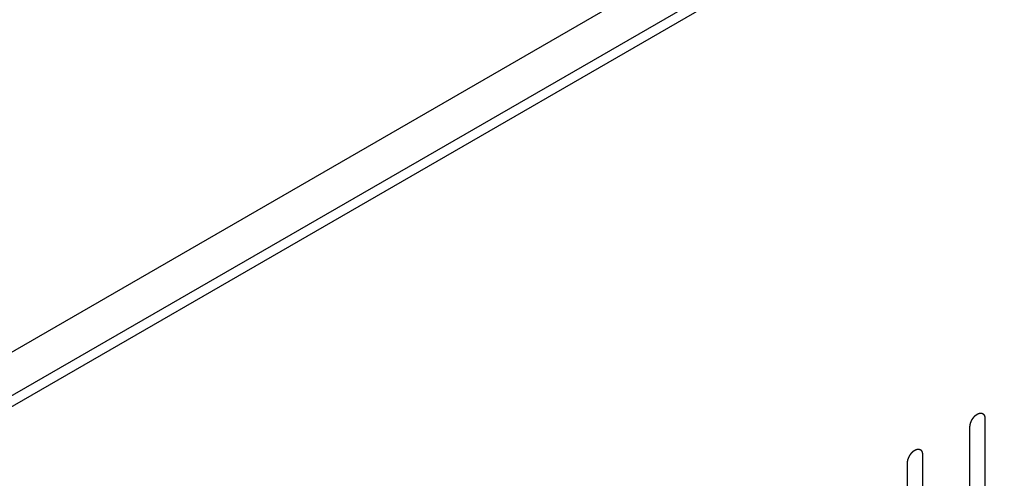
# Model space of a CAD drawing. Header units: inches. Extents: x 5 to 265, y 5 to 171.
# Tile 179 of 212: x 204.39 to 207.88, y 129.14 to 130.76. Entities that reach past the tile are written whole.
import ezdxf

# ---------------------------------------------------------------- set-up
doc = ezdxf.new("R2010")
doc.units = ezdxf.units.IN
doc.header["$LTSCALE"] = 14.96
doc.header["$MEASUREMENT"] = 0
doc.linetypes.add('HIDDEN', pattern=[0.2, 0.1, -0.1])
doc.layers.get('0').update_dxf_attribs({"linetype": 'CONTINUOUS'})
doc.layers.add('08_ALL_COSMETICS', color=7, linetype='CONTINUOUS')

msp = doc.modelspace()

# ---------------------------------------------------------------- linework, layer by layer
at = {"color": 7, "linetype": 'Continuous'}
for p, q in [((217.9305, 137.4201), (204.0854, 129.4266)), ((204.1194, 129.2919), (218.079, 137.3515)), ((204.1526, 129.2727), (218.1123, 137.3323))]:
    msp.add_line(p, q, dxfattribs=at)
at = {"layer": '08_ALL_COSMETICS', "color": 7, "linetype": 'HIDDEN'}
for p, q in [((207.8094, 129.3505), (207.8094, 128.3911)), ((207.7564, 128.3605), (207.7564, 129.3199)), ((207.5881, 129.2227), (207.5881, 128.2633)), ((207.535, 128.2327), (207.535, 129.1921))]:
    msp.add_line(p, q, dxfattribs=at)
for points in [[(207.7564, 129.3199), (207.7564, 129.3204), (207.7565, 129.3214), (207.7566, 129.323), (207.7567, 129.3243), (207.7568, 129.3252), (207.7568, 129.3257), (207.7569, 129.3261), (207.757, 129.3265), (207.7571, 129.3271), (207.7573, 129.328), (207.7576, 129.3294), (207.7579, 129.3308), (207.7582, 129.3317), (207.7583, 129.3323), (207.7584, 129.3327), (207.7585, 129.3331), (207.7587, 129.3337), (207.7591, 129.3346), (207.7596, 129.336), (207.7601, 129.3374), (207.7604, 129.3384), (207.7607, 129.3389), (207.7608, 129.3394), (207.761, 129.3398), (207.7613, 129.3403), (207.7618, 129.3413), (207.7625, 129.3427), (207.7632, 129.3441), (207.7636, 129.345), (207.7639, 129.3456), (207.7641, 129.346), (207.7644, 129.3464), (207.7647, 129.3469), (207.7653, 129.3478), (207.7661, 129.349), (207.767, 129.3503), (207.7676, 129.3512), (207.7679, 129.3517), (207.7681, 129.3521), (207.7684, 129.3524), (207.7688, 129.3529), (207.7695, 129.3537), (207.7704, 129.3548), (207.7714, 129.356), (207.772, 129.3568), (207.7724, 129.3572), (207.7727, 129.3576), (207.773, 129.3578), (207.7734, 129.3582), (207.7741, 129.3589), (207.7752, 129.3599), (207.7762, 129.3608), (207.7769, 129.3615), (207.7773, 129.3619), (207.7776, 129.3622), (207.778, 129.3624), (207.7784, 129.3627), (207.7792, 129.3632), (207.7803, 129.364), (207.7814, 129.3647), (207.7821, 129.3653), (207.7826, 129.3656), (207.7829, 129.3658), (207.7832, 129.3659), (207.7836, 129.3661), (207.7844, 129.3665), (207.7855, 129.367), (207.7865, 129.3675), (207.7873, 129.3678), (207.7877, 129.368), (207.788, 129.3682), (207.7883, 129.3682), (207.7888, 129.3683), (207.7895, 129.3685), (207.7905, 129.3687), (207.7915, 129.369), (207.7923, 129.3691), (207.7927, 129.3692), (207.793, 129.3693), (207.7933, 129.3693), (207.7937, 129.3693), (207.7943, 129.3693), (207.7953, 129.3692), (207.7962, 129.3692), (207.7969, 129.3692), (207.7973, 129.3691), (207.7976, 129.3692), (207.7978, 129.369), (207.7982, 129.3689), (207.7987, 129.3687), (207.7996, 129.3684), (207.8004, 129.3681), (207.801, 129.3679), (207.8014, 129.3677), (207.8017, 129.3677), (207.8018, 129.3675), (207.8021, 129.3672), (207.8026, 129.3668), (207.8033, 129.3663), (207.804, 129.3657), (207.8044, 129.3653), (207.8047, 129.3651), (207.8049, 129.3649), (207.8051, 129.3647), (207.8053, 129.3644), (207.8056, 129.3638), (207.8061, 129.363), (207.8067, 129.3622), (207.807, 129.3616), (207.8072, 129.3613), (207.8074, 129.3611), (207.8075, 129.3608), (207.8076, 129.3604), (207.8078, 129.3597), (207.8081, 129.3586), (207.8084, 129.3576), (207.8087, 129.3569), (207.8088, 129.3565), (207.8089, 129.3562), (207.8089, 129.3559), (207.809, 129.3554), (207.809, 129.3545), (207.8091, 129.3533), (207.8093, 129.3519), (207.8094, 129.351), (207.8094, 129.3505)], [(207.535, 129.1921), (207.5351, 129.1926), (207.5352, 129.1936), (207.5353, 129.1952), (207.5354, 129.1965), (207.5355, 129.1974), (207.5355, 129.1979), (207.5355, 129.1983), (207.5357, 129.1987), (207.5358, 129.1993), (207.536, 129.2002), (207.5363, 129.2016), (207.5366, 129.203), (207.5368, 129.2039), (207.537, 129.2045), (207.537, 129.2049), (207.5372, 129.2053), (207.5374, 129.2059), (207.5378, 129.2068), (207.5383, 129.2082), (207.5388, 129.2096), (207.5391, 129.2106), (207.5393, 129.2112), (207.5395, 129.2116), (207.5397, 129.212), (207.54, 129.2125), (207.5405, 129.2135), (207.5411, 129.2149), (207.5418, 129.2163), (207.5423, 129.2172), (207.5426, 129.2178), (207.5428, 129.2182), (207.5431, 129.2186), (207.5434, 129.2191), (207.544, 129.22), (207.5448, 129.2213), (207.5456, 129.2225), (207.5462, 129.2234), (207.5466, 129.2239), (207.5468, 129.2243), (207.5471, 129.2246), (207.5475, 129.2251), (207.5481, 129.2259), (207.5491, 129.227), (207.55, 129.2282), (207.5507, 129.229), (207.5511, 129.2294), (207.5514, 129.2298), (207.5517, 129.2301), (207.5521, 129.2304), (207.5528, 129.2311), (207.5538, 129.2321), (207.5549, 129.233), (207.5556, 129.2337), (207.556, 129.2341), (207.5563, 129.2344), (207.5567, 129.2346), (207.5571, 129.2349), (207.5579, 129.2354), (207.5589, 129.2362), (207.56, 129.2369), (207.5608, 129.2375), (207.5612, 129.2378), (207.5616, 129.238), (207.5619, 129.2381), (207.5623, 129.2384), (207.5631, 129.2387), (207.5641, 129.2392), (207.5652, 129.2397), (207.566, 129.24), (207.5664, 129.2402), (207.5667, 129.2404), (207.567, 129.2405), (207.5674, 129.2406), (207.5682, 129.2407), (207.5692, 129.241), (207.5702, 129.2412), (207.5709, 129.2414), (207.5714, 129.2414), (207.5717, 129.2415), (207.572, 129.2415), (207.5723, 129.2415), (207.573, 129.2415), (207.574, 129.2414), (207.5749, 129.2414), (207.5756, 129.2414), (207.5759, 129.2414), (207.5762, 129.2414), (207.5765, 129.2413), (207.5768, 129.2411), (207.5774, 129.2409), (207.5783, 129.2406), (207.5791, 129.2403), (207.5797, 129.2401), (207.5801, 129.2399), (207.5803, 129.2399), (207.5805, 129.2397), (207.5808, 129.2395), (207.5813, 129.2391), (207.582, 129.2385), (207.5826, 129.2379), (207.5831, 129.2375), (207.5834, 129.2373), (207.5836, 129.2372), (207.5837, 129.2369), (207.584, 129.2366), (207.5843, 129.236), (207.5848, 129.2352), (207.5853, 129.2344), (207.5857, 129.2338), (207.5859, 129.2335), (207.5861, 129.2333), (207.5861, 129.233), (207.5863, 129.2326), (207.5865, 129.2319), (207.5868, 129.2309), (207.5871, 129.2299), (207.5873, 129.2292), (207.5875, 129.2287), (207.5876, 129.2285), (207.5876, 129.2281), (207.5876, 129.2276), (207.5877, 129.2268), (207.5878, 129.2256), (207.5879, 129.2241), (207.588, 129.2232), (207.5881, 129.2227)]]:
    msp.add_open_spline(points, degree=3, knots=[0, 0, 0, 0, 0.015625, 0.03125, 0.046875, 0.054688, 0.058594, 0.0625, 0.066406, 0.070312, 0.078125, 0.09375, 0.109375, 0.117188, 0.121094, 0.125, 0.128906, 0.132812, 0.140625, 0.15625, 0.171875, 0.179688, 0.183594, 0.1875, 0.191406, 0.195312, 0.203125, 0.21875, 0.234375, 0.242188, 0.246094, 0.25, 0.253906, 0.257812, 0.265625, 0.28125, 0.296875, 0.304688, 0.308594, 0.3125, 0.316406, 0.320312, 0.328125, 0.34375, 0.359375, 0.367188, 0.371094, 0.375, 0.378906, 0.382812, 0.390625, 0.40625, 0.421875, 0.429688, 0.433594, 0.4375, 0.441406, 0.445312, 0.453125, 0.46875, 0.484375, 0.492188, 0.496094, 0.5, 0.503906, 0.507812, 0.515625, 0.53125, 0.546875, 0.554688, 0.558594, 0.5625, 0.566406, 0.570312, 0.578125, 0.59375, 0.609375, 0.617188, 0.621094, 0.625, 0.628906, 0.632812, 0.640625, 0.65625, 0.671875, 0.679688, 0.683594, 0.6875, 0.691406, 0.695312, 0.703125, 0.71875, 0.734375, 0.742188, 0.746094, 0.75, 0.753906, 0.757812, 0.765625, 0.78125, 0.796875, 0.804688, 0.808594, 0.8125, 0.816406, 0.820312, 0.828125, 0.84375, 0.859375, 0.867188, 0.871094, 0.875, 0.878906, 0.882812, 0.890625, 0.90625, 0.921875, 0.929688, 0.933594, 0.9375, 0.941406, 0.945312, 0.953125, 0.96875, 0.984375, 1, 1, 1, 1], dxfattribs=at)

doc.saveas('drawing.dxf')
